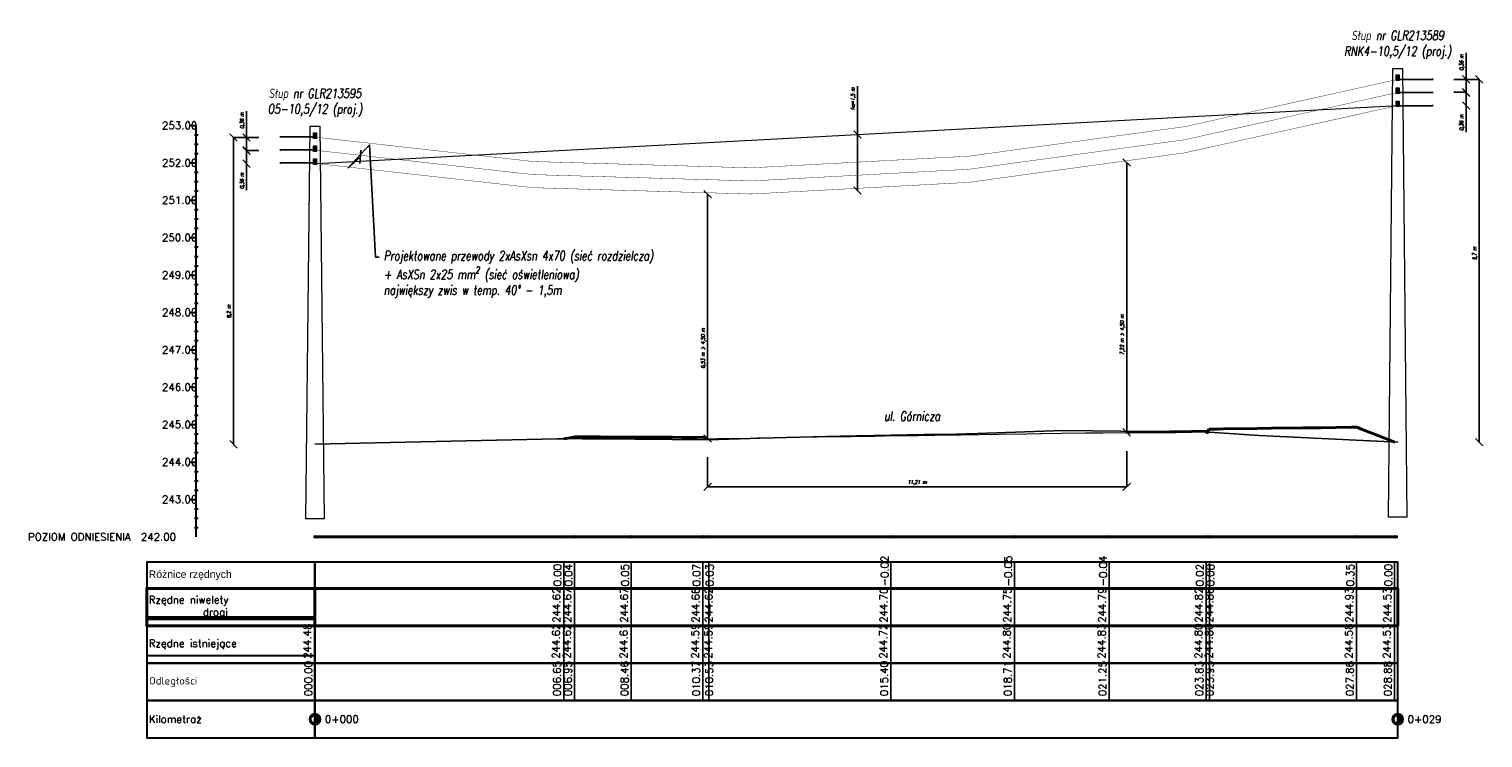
# Model space of a CAD drawing. Header units: metres. Extents: x 6535164 to 6537212, y 5563307 to 5565590.
# Tile 16 of 24: x 6537114 to 6537153, y 5563749 to 5563768. Entities that reach past the tile are written whole.
import ezdxf
from ezdxf import colors
from ezdxf.entities.mleader import LeaderData, LeaderLine
from ezdxf.lldxf.tags import DXFTag
from ezdxf.math import Vec2, Vec3

# ---------------------------------------------------------------- set-up
doc = ezdxf.new("R2010")
doc.units = ezdxf.units.M
doc.linetypes.add('CIĄGłA', pattern=[0])
for name, color, linetype in [('C-DROGI-PROFILE', 7, 'Continuous'), ('C-DROGI-PROFILE-WIDOKI', 7, 'Continuous'), ('C-DROGI-PROFILE-WIDOKI-ETYKIETY', 7, 'Continuous'), ('ELE TD', 7, 'Continuous'), ('SCHEMATY_ELE', 7, 'Continuous')]:
    doc.layers.add(name, color=color, linetype=linetype)
doc.layers.add('ELE', color=7, linetype='Continuous', lineweight=35)
doc.styles.add('MtXpl_Microsoft_Sans', font='micross.ttf')
doc.styles.add('Romans_0.9', font='romans.shx', dxfattribs={"width": 0.75, "oblique": 9, "height": 0.1})
doc.styles.get("Standard").update_dxf_attribs({"font": 'simplex.shx'})
tags = doc.linetypes.add('AsXSn 4x25', pattern='A,10,-1.5,["4x25",Standard,S=0.75,R=0,X=-1.15,Y=-0.375],-1.5', length=13).pattern_tags.tags
tags[6] = DXFTag(74, 10)
doc.dimstyles.new('ISO-25', dxfattribs={"dimtxt": 2.5, "dimasz": 2.5, "dimexe": 1.25, "dimexo": 0.625, "dimtad": 1, "dimtxsty": 'Standard', "dimcen": 2.5, "dimadec": 0, "dimazin": 0, "dimtfac": 1, "dimtmove": 0, "dimatfit": 3, "dimfxl": 1, "dimarcsym": 0})

# ---------------------------------------------------------------- blocks, each defined once
blk = doc.blocks.new('_OBLIQUE')
at = {"color": 0, "linetype": 'ByBlock', "lineweight": -2}
for p, q in [((-0.5, -0.5), (0.5, 0.5)), ((0, 0), (0, 0))]:
    blk.add_line(p, q, dxfattribs=at)
blk = doc.blocks.new('*D81')
at = {"layer": 'Defpoints', "color": 0, "linetype": 'Continuous', "lineweight": 50, "transparency": 16777216}
for p in [(6537136.35, 5563765.112), (6537136.361, 5563765.112), (6537136.35, 5563763.612)]:
    blk.add_point(p, dxfattribs=at)
at = {"layer": 'ELE TD', "color": 0, "linetype": 'Continuous', "lineweight": -2, "transparency": 16777216}
for p, q in [((6537136.361, 5563765.112), (6537136.361, 5563766.408)), ((6537136.35, 5563765.112), (6537136.361, 5563765.112)), ((6537136.361, 5563763.612), (6537136.361, 5563765.112))]:
    blk.add_line(p, q, dxfattribs=at)
at = {"layer": 'ELE TD', "color": 0, "linetype": 'Continuous', "lineweight": -2, "transparency": 16777216, "xscale": 0.2, "yscale": 0.2, "zscale": 0.2}
for p, rotation in [((6537136.361, 5563765.112), 90), ((6537136.361, 5563763.612), 270)]:
    blk.add_blockref('_OBLIQUE', p, dxfattribs=dict(at, rotation=rotation))
at = {"layer": 'ELE TD', "color": 0, "linetype": 'Continuous', "lineweight": 18, "transparency": 16777216, "insert": (6537136.251, 5563766.073), "char_height": 0.1, "attachment_point": 5, "rotation": 90, "style": 'Romans_0.9'}
blk.add_mtext('f{\\H0.7x;\\S^ 40;}=1,5 m', dxfattribs=at)
blk = doc.blocks.new('*D82')
at = {"layer": 'Defpoints', "color": 0, "linetype": 'Continuous', "lineweight": 50, "transparency": 16777216}
for p in [(6537143.562, 5563764.362), (6537143.561, 5563757.146), (6537143.562, 5563757.146)]:
    blk.add_point(p, dxfattribs=at)
at = {"layer": 'ELE TD', "color": 0, "linetype": 'Continuous', "lineweight": -2, "transparency": 16777216}
for p, q in [((6537143.562, 5563764.362), (6537143.563, 5563764.362)), ((6537143.563, 5563764.362), (6537143.562, 5563757.146)), ((6537143.561, 5563757.146), (6537143.562, 5563757.146))]:
    blk.add_line(p, q, dxfattribs=at)
at = {"layer": 'ELE TD', "color": 0, "linetype": 'Continuous', "lineweight": -2, "transparency": 16777216, "xscale": 0.2, "yscale": 0.2, "zscale": 0.2}
for p, rotation in [((6537143.563, 5563764.362), 89.99204446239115), ((6537143.562, 5563757.146), 269.9920444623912)]:
    blk.add_blockref('_OBLIQUE', p, dxfattribs=dict(at, rotation=rotation))
at = {"layer": 'ELE TD', "color": 0, "linetype": 'Continuous', "lineweight": 18, "transparency": 16777216, "insert": (6537143.453, 5563759.764), "char_height": 0.1, "attachment_point": 5, "rotation": 89.992, "style": 'Romans_0.9'}
blk.add_mtext('7,22 m > 4,50 m', dxfattribs=at)
blk = doc.blocks.new('*D83')
at = {"layer": 'Defpoints', "color": 0, "linetype": 'Continuous', "lineweight": 50, "transparency": 16777216}
for p in [(6537132.353, 5563763.515), (6537132.353, 5563763.515), (6537132.352, 5563756.983)]:
    blk.add_point(p, dxfattribs=at)
at = {"layer": 'ELE TD', "color": 0, "linetype": 'Continuous', "lineweight": -2, "transparency": 16777216}
for p, q in [((6537132.352, 5563756.983), (6537132.353, 5563763.515)), ((6537132.353, 5563763.515), (6537132.353, 5563763.515)), ((6537132.352, 5563756.983), (6537132.352, 5563756.983))]:
    blk.add_line(p, q, dxfattribs=at)
at = {"layer": 'ELE TD', "color": 0, "linetype": 'Continuous', "lineweight": -2, "transparency": 16777216, "xscale": 0.2, "yscale": 0.2, "zscale": 0.2}
for p, rotation in [((6537132.353, 5563763.515), 89.99603061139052), ((6537132.352, 5563756.983), 269.9960306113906)]:
    blk.add_blockref('_OBLIQUE', p, dxfattribs=dict(at, rotation=rotation))
at = {"layer": 'ELE TD', "color": 0, "linetype": 'Continuous', "lineweight": 18, "transparency": 16777216, "insert": (6537132.243, 5563759.396), "char_height": 0.1, "attachment_point": 5, "rotation": 89.996, "style": 'Romans_0.9'}
blk.add_mtext('6,53 m > 4,50 m', dxfattribs=at)
blk = doc.blocks.new('*D84')
at = {"layer": 'Defpoints', "color": 0, "linetype": 'Continuous', "lineweight": 50, "transparency": 16777216}
for p in [(6537143.562, 5563757.146), (6537132.353, 5563756.983), (6537132.353, 5563755.691)]:
    blk.add_point(p, dxfattribs=at)
at = {"layer": 'ELE TD', "color": 0, "linetype": 'Continuous', "lineweight": -2, "transparency": 16777216}
for p, q in [((6537143.562, 5563756.646), (6537143.562, 5563755.691)), ((6537132.353, 5563756.483), (6537132.353, 5563755.691)), ((6537143.562, 5563755.691), (6537132.353, 5563755.691))]:
    blk.add_line(p, q, dxfattribs=at)
at = {"layer": 'ELE TD', "color": 0, "linetype": 'Continuous', "lineweight": -2, "transparency": 16777216, "xscale": 0.2, "yscale": 0.2, "zscale": 0.2, "rotation": 180}
blk.add_blockref('_OBLIQUE', (6537132.353, 5563755.691), dxfattribs=at)
at = {"layer": 'ELE TD', "color": 0, "linetype": 'Continuous', "lineweight": -2, "transparency": 16777216, "xscale": 0.2, "yscale": 0.2, "zscale": 0.2}
blk.add_blockref('_OBLIQUE', (6537143.562, 5563755.691), dxfattribs=at)
at = {"layer": 'ELE TD', "color": 0, "linetype": 'Continuous', "lineweight": 18, "transparency": 16777216, "insert": (6537137.957, 5563755.801), "char_height": 0.1, "attachment_point": 5, "style": 'Romans_0.9'}
blk.add_mtext('11,21 m', dxfattribs=at)
blk = doc.blocks.new('*D94')
at = {"layer": 'Defpoints', "color": 0, "linetype": 'Continuous', "lineweight": 50, "transparency": 16777216}
for p in [(6537150.811, 5563766.586), (6537152.99, 5563766.586), (6537150.811, 5563756.881)]:
    blk.add_point(p, dxfattribs=at)
at = {"layer": 'ELE TD', "color": 0, "linetype": 'Continuous', "lineweight": -2, "transparency": 16777216}
for p in [(6537152.311, 5563766.586), (6537152.99, 5563756.881)]:
    blk.add_line(p, (6537152.99, 5563766.586), dxfattribs=at)
at = {"layer": 'ELE TD', "color": 0, "linetype": 'Continuous', "lineweight": -2, "transparency": 16777216, "xscale": 0.2, "yscale": 0.2, "zscale": 0.2}
for p, rotation in [((6537152.99, 5563766.586), 90), ((6537152.99, 5563756.881), 270)]:
    blk.add_blockref('_OBLIQUE', p, dxfattribs=dict(at, rotation=rotation))
at = {"layer": 'ELE TD', "color": 0, "linetype": 'Continuous', "lineweight": 18, "transparency": 16777216, "insert": (6537152.881, 5563761.934), "char_height": 0.1, "attachment_point": 5, "rotation": 90, "style": 'Romans_0.9'}
blk.add_mtext('9,7 m', dxfattribs=at)
blk = doc.blocks.new('*D95')
at = {"layer": 'Defpoints', "color": 0, "linetype": 'Continuous', "lineweight": 50, "transparency": 16777216}
for p in [(6537150.811, 5563766.241), (6537152.642, 5563766.241), (6537150.811, 5563765.886)]:
    blk.add_point(p, dxfattribs=at)
at = {"layer": 'ELE TD', "color": 0, "linetype": 'Continuous', "lineweight": -2, "transparency": 16777216}
for p, q in [((6537152.311, 5563766.241), (6537152.642, 5563766.241)), ((6537152.642, 5563766.241), (6537152.642, 5563765.886)), ((6537152.642, 5563765.886), (6537152.642, 5563765.178))]:
    blk.add_line(p, q, dxfattribs=at)
at = {"layer": 'ELE TD', "color": 0, "linetype": 'Continuous', "lineweight": -2, "transparency": 16777216, "xscale": 0.2, "yscale": 0.2, "zscale": 0.2}
for p, rotation in [((6537152.642, 5563766.241), 90), ((6537152.642, 5563765.886), 270)]:
    blk.add_blockref('_OBLIQUE', p, dxfattribs=dict(at, rotation=rotation))
at = {"layer": 'ELE TD', "color": 0, "linetype": 'Continuous', "lineweight": 18, "transparency": 16777216, "insert": (6537152.532, 5563765.432), "char_height": 0.1, "attachment_point": 5, "rotation": 90, "style": 'Romans_0.9'}
blk.add_mtext('0,36 m', dxfattribs=at)
blk = doc.blocks.new('*D96')
at = {"layer": 'Defpoints', "color": 0, "linetype": 'Continuous', "lineweight": 50, "transparency": 16777216}
for p in [(6537150.811, 5563766.586), (6537152.642, 5563766.586), (6537150.811, 5563766.231)]:
    blk.add_point(p, dxfattribs=at)
at = {"layer": 'ELE TD', "color": 0, "linetype": 'Continuous', "lineweight": -2, "transparency": 16777216}
for p, q in [((6537152.642, 5563766.586), (6537152.642, 5563767.294)), ((6537152.311, 5563766.586), (6537152.642, 5563766.586)), ((6537152.642, 5563766.231), (6537152.642, 5563766.586))]:
    blk.add_line(p, q, dxfattribs=at)
at = {"layer": 'ELE TD', "color": 0, "linetype": 'Continuous', "lineweight": -2, "transparency": 16777216, "xscale": 0.2, "yscale": 0.2, "zscale": 0.2}
for p, rotation in [((6537152.642, 5563766.586), 90), ((6537152.642, 5563766.231), 270)]:
    blk.add_blockref('_OBLIQUE', p, dxfattribs=dict(at, rotation=rotation))
at = {"layer": 'ELE TD', "color": 0, "linetype": 'Continuous', "lineweight": 18, "transparency": 16777216, "insert": (6537152.532, 5563767.04), "char_height": 0.1, "attachment_point": 5, "rotation": 90, "style": 'Romans_0.9'}
blk.add_mtext('0,36 m', dxfattribs=at)
blk = doc.blocks.new('*D114')
at = {"layer": 'Defpoints', "color": 0, "linetype": 'Continuous', "lineweight": 50, "transparency": 16777216}
for p in [(6537119.671, 5563765.032), (6537121.85, 5563765.032), (6537121.85, 5563756.827)]:
    blk.add_point(p, dxfattribs=at)
at = {"layer": 'ELE TD', "color": 0, "linetype": 'Continuous', "lineweight": -2, "transparency": 16777216}
for p in [(6537120.35, 5563765.032), (6537119.671, 5563756.827)]:
    blk.add_line(p, (6537119.671, 5563765.032), dxfattribs=at)
at = {"layer": 'ELE TD', "color": 0, "linetype": 'Continuous', "lineweight": -2, "transparency": 16777216, "xscale": 0.2, "yscale": 0.2, "zscale": 0.2}
for p, rotation in [((6537119.671, 5563765.032), 90), ((6537119.671, 5563756.827), 270)]:
    blk.add_blockref('_OBLIQUE', p, dxfattribs=dict(at, rotation=rotation))
at = {"layer": 'ELE TD', "color": 0, "linetype": 'Continuous', "lineweight": 18, "transparency": 16777216, "insert": (6537119.562, 5563760.381), "char_height": 0.1, "attachment_point": 5, "rotation": 90, "style": 'Romans_0.9'}
blk.add_mtext('8,2 m', dxfattribs=at)
blk = doc.blocks.new('*D115')
at = {"layer": 'Defpoints', "color": 0, "linetype": 'Continuous', "lineweight": 50, "transparency": 16777216}
for p in [(6537120.02, 5563764.687), (6537121.85, 5563764.687), (6537121.85, 5563764.332)]:
    blk.add_point(p, dxfattribs=at)
at = {"layer": 'ELE TD', "color": 0, "linetype": 'Continuous', "lineweight": -2, "transparency": 16777216}
for p, q in [((6537120.35, 5563764.687), (6537120.02, 5563764.687)), ((6537120.02, 5563764.687), (6537120.02, 5563764.332)), ((6537120.02, 5563764.332), (6537120.02, 5563763.624))]:
    blk.add_line(p, q, dxfattribs=at)
at = {"layer": 'ELE TD', "color": 0, "linetype": 'Continuous', "lineweight": -2, "transparency": 16777216, "xscale": 0.2, "yscale": 0.2, "zscale": 0.2}
for p, rotation in [((6537120.02, 5563764.687), 90), ((6537120.02, 5563764.332), 270)]:
    blk.add_blockref('_OBLIQUE', p, dxfattribs=dict(at, rotation=rotation))
at = {"layer": 'ELE TD', "color": 0, "linetype": 'Continuous', "lineweight": 18, "transparency": 16777216, "insert": (6537119.911, 5563763.878), "char_height": 0.1, "attachment_point": 5, "rotation": 90, "style": 'Romans_0.9'}
blk.add_mtext('0,36 m', dxfattribs=at)
blk = doc.blocks.new('*D116')
at = {"layer": 'Defpoints', "color": 0, "linetype": 'Continuous', "lineweight": 50, "transparency": 16777216}
for p in [(6537120.02, 5563765.032), (6537121.85, 5563765.032), (6537121.85, 5563764.677)]:
    blk.add_point(p, dxfattribs=at)
at = {"layer": 'ELE TD', "color": 0, "linetype": 'Continuous', "lineweight": -2, "transparency": 16777216}
for p, q in [((6537120.02, 5563765.032), (6537120.02, 5563765.74)), ((6537120.35, 5563765.032), (6537120.02, 5563765.032)), ((6537120.02, 5563764.677), (6537120.02, 5563765.032))]:
    blk.add_line(p, q, dxfattribs=at)
at = {"layer": 'ELE TD', "color": 0, "linetype": 'Continuous', "lineweight": -2, "transparency": 16777216, "xscale": 0.2, "yscale": 0.2, "zscale": 0.2}
for p, rotation in [((6537120.02, 5563765.032), 90), ((6537120.02, 5563764.677), 270)]:
    blk.add_blockref('_OBLIQUE', p, dxfattribs=dict(at, rotation=rotation))
at = {"layer": 'ELE TD', "color": 0, "linetype": 'Continuous', "lineweight": 18, "transparency": 16777216, "insert": (6537119.911, 5563765.486), "char_height": 0.1, "attachment_point": 5, "rotation": 90, "style": 'Romans_0.9'}
blk.add_mtext('0,36 m', dxfattribs=at)

msp = doc.modelspace()

# ---------------------------------------------------------------- hatches: boundary and pattern name
at = {"linetype": 'ByBlock', "lineweight": -2}
for points in [[(6537121.85, 5563749.581), (6537121.85, 5563749.624, 0.414214), (6537121.7, 5563749.474, 0.414214), (6537121.85, 5563749.324), (6537121.85, 5563749.367, -0.414214), (6537121.743, 5563749.474, -0.414214)], [(6537121.85, 5563749.367, 0.414214), (6537121.957, 5563749.474, 0.414214), (6537121.85, 5563749.581)], [(6537150.811, 5563749.581), (6537150.811, 5563749.624, 0.414214), (6537150.661, 5563749.474, 0.414214), (6537150.811, 5563749.324), (6537150.811, 5563749.367, -0.414214), (6537150.704, 5563749.474, -0.414214)], [(6537150.811, 5563749.367, 0.414214), (6537150.919, 5563749.474, 0.414214), (6537150.811, 5563749.581)]]:
    msp.add_hatch(color=0, dxfattribs=at).paths.add_polyline_path(points)
at = {"layer": 'ELE', "lineweight": 18}
h = msp.add_hatch(color=7, dxfattribs=at)
h.dxf.hatch_style = 1
h.paths.add_polyline_path([(6537150.811, 5563766.686), (6537150.811, 5563766.676, 0.414214), (6537150.816, 5563766.681, 0.414214)])
h.paths.add_polyline_path([(6537150.811, 5563766.686, 0.414214), (6537150.806, 5563766.681, 0.414214), (6537150.811, 5563766.676)])
at = {"layer": 'ELE', "linetype": 'CIĄGłA', "lineweight": 18}
h = msp.add_hatch(color=7, dxfattribs=at)
h.dxf.hatch_style = 1
h.paths.add_polyline_path([(6537150.849, 5563766.581), (6537150.849, 5563766.591), (6537151.741, 5563766.591), (6537151.741, 5563766.581)])
at = {"layer": 'ELE', "lineweight": 18}
h = msp.add_hatch(color=7, dxfattribs=at)
h.dxf.hatch_style = 1
h.paths.add_polyline_path([(6537150.811, 5563766.336), (6537150.811, 5563766.326, 0.414214), (6537150.816, 5563766.331, 0.414214)])
h.paths.add_polyline_path([(6537150.811, 5563766.336, 0.414214), (6537150.806, 5563766.331, 0.414214), (6537150.811, 5563766.326)])
h = msp.add_hatch(color=7, dxfattribs=at)
h.dxf.hatch_style = 1
h.paths.add_polyline_path([(6537150.811, 5563765.986), (6537150.811, 5563765.976, 0.414214), (6537150.816, 5563765.981, 0.414214)])
h.paths.add_polyline_path([(6537150.811, 5563765.986, 0.414214), (6537150.806, 5563765.981, 0.414214), (6537150.811, 5563765.976)])
at = {"layer": 'ELE', "linetype": 'CIĄGłA', "lineweight": 18}
h = msp.add_hatch(color=7, dxfattribs=at)
h.dxf.hatch_style = 1
h.paths.add_polyline_path([(6537150.849, 5563766.231), (6537150.849, 5563766.241), (6537151.741, 5563766.241), (6537151.741, 5563766.231)])
h = msp.add_hatch(color=7, dxfattribs=at)
h.dxf.hatch_style = 1
h.paths.add_polyline_path([(6537150.849, 5563765.881), (6537150.849, 5563765.891), (6537151.741, 5563765.891), (6537151.741, 5563765.881)])
h = msp.add_hatch(color=252, dxfattribs=at)
h.dxf.hatch_style = 1
h.paths.add_polyline_path([(6537121.813, 5563765.042), (6537121.813, 5563765.052), (6537120.921, 5563765.052), (6537120.921, 5563765.042)])
at = {"layer": 'ELE', "lineweight": 18}
h = msp.add_hatch(color=7, dxfattribs=at)
h.dxf.hatch_style = 1
h.paths.add_polyline_path([(6537121.85, 5563765.137), (6537121.85, 5563765.127, 0.414214), (6537121.855, 5563765.132, 0.414214)])
h.paths.add_polyline_path([(6537121.85, 5563765.137, 0.414214), (6537121.845, 5563765.132, 0.414214), (6537121.85, 5563765.127)])
at = {"layer": 'ELE', "linetype": 'CIĄGłA', "lineweight": 18}
h = msp.add_hatch(color=252, dxfattribs=at)
h.dxf.hatch_style = 1
h.paths.add_polyline_path([(6537121.813, 5563764.692), (6537121.813, 5563764.702), (6537120.921, 5563764.702), (6537120.921, 5563764.692)])
at = {"layer": 'ELE', "lineweight": 18}
h = msp.add_hatch(color=7, dxfattribs=at)
h.dxf.hatch_style = 1
h.paths.add_polyline_path([(6537121.85, 5563764.787), (6537121.85, 5563764.777, 0.414214), (6537121.855, 5563764.782, 0.414214)])
h.paths.add_polyline_path([(6537121.85, 5563764.787, 0.414214), (6537121.845, 5563764.782, 0.414214), (6537121.85, 5563764.777)])
h = msp.add_hatch(color=7, dxfattribs=at)
h.dxf.hatch_style = 1
h.paths.add_polyline_path([(6537121.85, 5563764.437), (6537121.85, 5563764.427, 0.414214), (6537121.855, 5563764.432, 0.414214)])
h.paths.add_polyline_path([(6537121.85, 5563764.437, 0.414214), (6537121.845, 5563764.432, 0.414214), (6537121.85, 5563764.427)])
at = {"layer": 'ELE', "linetype": 'CIĄGłA', "lineweight": 18}
h = msp.add_hatch(color=252, dxfattribs=at)
h.dxf.hatch_style = 1
h.paths.add_polyline_path([(6537121.813, 5563764.342), (6537121.813, 5563764.352), (6537120.921, 5563764.352), (6537120.921, 5563764.342)])

# ---------------------------------------------------------------- linework, layer by layer
at = {"color": 0, "linetype": 'ByBlock', "lineweight": -2}
for p, q in [((6537121.85, 5563749.581), (6537121.85, 5563749.624)), ((6537121.85, 5563749.581), (6537121.85, 5563749.367)), ((6537121.85, 5563749.367), (6537121.85, 5563749.324)), ((6537150.811, 5563749.581), (6537150.811, 5563749.624)), ((6537150.811, 5563749.581), (6537150.811, 5563749.367)), ((6537150.811, 5563749.367), (6537150.811, 5563749.324))]:
    msp.add_line(p, q, dxfattribs=at)
for centre, radius in [((6537121.85, 5563749.474), 0.15), ((6537121.85, 5563749.474), 0.107), ((6537150.811, 5563749.474), 0.15), ((6537150.811, 5563749.474), 0.107)]:
    msp.add_circle(centre, radius, dxfattribs=at)
at = {"layer": 'C-DROGI-PROFILE', "color": 1, "linetype": 'Continuous', "lineweight": 40}
for p, q in [((6537128.721, 5563757.009), (6537128.786, 5563757.02)), ((6537128.786, 5563757.02), (6537128.805, 5563757.024)), ((6537128.805, 5563757.024), (6537129.49, 5563757.022)), ((6537129.49, 5563757.022), (6537129.689, 5563757.021)), ((6537129.689, 5563757.021), (6537130.236, 5563757.019)), ((6537130.236, 5563757.019), (6537130.669, 5563757.017)), ((6537130.669, 5563757.017), (6537130.906, 5563757.016)), ((6537130.906, 5563757.016), (6537131.363, 5563757.013)), ((6537132.085, 5563757.012), (6537132.223, 5563757.013)), ((6537132.223, 5563757.013), (6537132.284, 5563756.999)), ((6537143.562, 5563757.146), (6537143.658, 5563757.147)), ((6537143.658, 5563757.147), (6537144.709, 5563757.161)), ((6537144.709, 5563757.161), (6537144.885, 5563757.164)), ((6537144.885, 5563757.164), (6537145.706, 5563757.174)), ((6537145.706, 5563757.174), (6537145.706, 5563757.135)), ((6537145.706, 5563757.135), (6537145.707, 5563757.115)), ((6537145.707, 5563757.115), (6537145.725, 5563757.154)), ((6537145.725, 5563757.154), (6537145.763, 5563757.234)), ((6537145.763, 5563757.234), (6537145.957, 5563757.235)), ((6537145.957, 5563757.235), (6537145.99, 5563757.235)), ((6537145.99, 5563757.235), (6537146.142, 5563757.237)), ((6537146.142, 5563757.237), (6537147.048, 5563757.249)), ((6537147.048, 5563757.249), (6537147.432, 5563757.254)), ((6537147.432, 5563757.254), (6537148.268, 5563757.264)), ((6537148.268, 5563757.264), (6537148.756, 5563757.27)), ((6537148.756, 5563757.27), (6537149.575, 5563757.281)), ((6537149.575, 5563757.281), (6537149.575, 5563757.281)), ((6537149.575, 5563757.281), (6537149.575, 5563757.281)), ((6537149.575, 5563757.281), (6537149.624, 5563757.281)), ((6537149.624, 5563757.281), (6537149.713, 5563757.281)), ((6537149.713, 5563757.281), (6537149.715, 5563757.281)), ((6537149.715, 5563757.281), (6537149.716, 5563757.282)), ((6537149.716, 5563757.282), (6537149.863, 5563757.225)), ((6537149.863, 5563757.225), (6537150.117, 5563757.127)), ((6537150.117, 5563757.127), (6537150.442, 5563756.999)), ((6537128.502, 5563756.972), (6537128.721, 5563757.009)), ((6537131.363, 5563757.013), (6537131.414, 5563757.013)), ((6537131.414, 5563757.013), (6537131.66, 5563757.012)), ((6537131.66, 5563757.012), (6537131.723, 5563757.011)), ((6537131.723, 5563757.011), (6537131.9, 5563757.01)), ((6537131.9, 5563757.01), (6537132.085, 5563757.012)), ((6537132.284, 5563756.999), (6537132.352, 5563756.983)), ((6537150.442, 5563756.999), (6537150.73, 5563756.885))]:
    msp.add_line(p, q, dxfattribs=at)
at = {"layer": 'C-DROGI-PROFILE', "color": 94, "linetype": 'Continuous', "lineweight": -3}
for p, q in [((6537133.754, 5563756.993), (6537134.815, 5563757.015)), ((6537134.815, 5563757.015), (6537135.893, 5563757.042)), ((6537135.893, 5563757.042), (6537138.148, 5563757.09)), ((6537138.148, 5563757.09), (6537138.692, 5563757.091)), ((6537138.692, 5563757.091), (6537138.698, 5563757.091)), ((6537138.698, 5563757.091), (6537139.571, 5563757.119)), ((6537139.571, 5563757.119), (6537141.857, 5563757.193)), ((6537141.857, 5563757.193), (6537143.409, 5563757.18)), ((6537143.409, 5563757.18), (6537144.75, 5563757.173)), ((6537144.75, 5563757.173), (6537145.365, 5563757.158)), ((6537145.365, 5563757.158), (6537145.772, 5563757.153)), ((6537145.772, 5563757.153), (6537147.108, 5563757.062)), ((6537147.108, 5563757.062), (6537150.811, 5563756.881)), ((6537121.85, 5563756.832), (6537128.331, 5563756.971)), ((6537128.331, 5563756.971), (6537128.396, 5563756.972)), ((6537128.396, 5563756.972), (6537128.468, 5563756.971)), ((6537128.468, 5563756.971), (6537128.471, 5563756.972)), ((6537128.471, 5563756.972), (6537128.561, 5563756.976)), ((6537128.561, 5563756.976), (6537128.594, 5563756.973)), ((6537128.594, 5563756.973), (6537128.649, 5563756.978)), ((6537128.649, 5563756.978), (6537129, 5563756.976)), ((6537129, 5563756.976), (6537129.441, 5563756.975)), ((6537129.441, 5563756.975), (6537132.365, 5563756.945)), ((6537132.365, 5563756.945), (6537133.754, 5563756.993))]:
    msp.add_line(p, q, dxfattribs=at)
at = {"layer": 'C-DROGI-PROFILE-WIDOKI', "color": 7, "linetype": 'Continuous', "lineweight": 30}
for p, q in [((6537118.524, 5563765.353), (6537118.674, 5563765.353)), ((6537118.674, 5563754.353), (6537118.674, 5563765.353)), ((6537118.624, 5563765.103), (6537118.724, 5563765.103)), ((6537118.624, 5563764.853), (6537118.724, 5563764.853)), ((6537118.624, 5563764.603), (6537118.724, 5563764.603)), ((6537118.524, 5563764.353), (6537118.674, 5563764.353)), ((6537118.624, 5563764.103), (6537118.724, 5563764.103)), ((6537118.624, 5563763.853), (6537118.724, 5563763.853)), ((6537118.524, 5563763.353), (6537118.674, 5563763.353)), ((6537118.624, 5563763.603), (6537118.724, 5563763.603)), ((6537118.624, 5563763.103), (6537118.724, 5563763.103)), ((6537118.624, 5563762.853), (6537118.724, 5563762.853)), ((6537118.624, 5563762.603), (6537118.724, 5563762.603)), ((6537118.524, 5563762.353), (6537118.674, 5563762.353)), ((6537118.624, 5563762.103), (6537118.724, 5563762.103)), ((6537118.624, 5563761.853), (6537118.724, 5563761.853)), ((6537118.524, 5563761.353), (6537118.674, 5563761.353)), ((6537118.624, 5563761.603), (6537118.724, 5563761.603)), ((6537118.624, 5563761.103), (6537118.724, 5563761.103)), ((6537118.624, 5563760.853), (6537118.724, 5563760.853)), ((6537118.624, 5563760.603), (6537118.724, 5563760.603)), ((6537118.524, 5563760.353), (6537118.674, 5563760.353)), ((6537118.624, 5563760.103), (6537118.724, 5563760.103)), ((6537118.624, 5563759.853), (6537118.724, 5563759.853)), ((6537118.524, 5563759.353), (6537118.674, 5563759.353)), ((6537118.624, 5563759.603), (6537118.724, 5563759.603)), ((6537118.624, 5563759.103), (6537118.724, 5563759.103)), ((6537118.624, 5563758.853), (6537118.724, 5563758.853)), ((6537118.624, 5563758.603), (6537118.724, 5563758.603)), ((6537118.524, 5563758.353), (6537118.674, 5563758.353)), ((6537118.624, 5563758.103), (6537118.724, 5563758.103)), ((6537118.624, 5563757.853), (6537118.724, 5563757.853)), ((6537118.624, 5563757.603), (6537118.724, 5563757.603)), ((6537118.524, 5563757.353), (6537118.674, 5563757.353)), ((6537118.624, 5563757.103), (6537118.724, 5563757.103)), ((6537118.624, 5563756.853), (6537118.724, 5563756.853)), ((6537118.524, 5563756.353), (6537118.674, 5563756.353)), ((6537118.624, 5563756.603), (6537118.724, 5563756.603)), ((6537118.624, 5563756.103), (6537118.724, 5563756.103)), ((6537118.624, 5563755.853), (6537118.724, 5563755.853)), ((6537118.624, 5563755.603), (6537118.724, 5563755.603)), ((6537118.524, 5563755.353), (6537118.674, 5563755.353)), ((6537118.624, 5563755.103), (6537118.724, 5563755.103)), ((6537118.624, 5563754.853), (6537118.724, 5563754.853)), ((6537118.624, 5563754.603), (6537118.724, 5563754.603)), ((6537121.85, 5563752.974), (6537121.85, 5563753.674)), ((6537150.811, 5563752.974), (6537150.811, 5563753.674)), ((6537121.85, 5563750.974), (6537121.85, 5563751.974)), ((6537150.811, 5563750.974), (6537150.811, 5563751.974)), ((6537121.85, 5563749.974), (6537121.85, 5563750.974)), ((6537150.811, 5563749.974), (6537150.811, 5563750.974)), ((6537121.85, 5563748.974), (6537121.85, 5563749.974)), ((6537150.811, 5563748.974), (6537150.811, 5563749.974))]:
    msp.add_line(p, q, dxfattribs=at)
at = {"layer": 'C-DROGI-PROFILE-WIDOKI', "color": 7, "linetype": 'Continuous', "lineweight": 40}
msp.add_line((6537121.85, 5563754.353), (6537150.811, 5563754.353), dxfattribs=at)
at = {"layer": 'C-DROGI-PROFILE-WIDOKI', "color": 1, "linetype": 'Continuous', "lineweight": 30}
for p, q in [((6537121.85, 5563751.974), (6537121.85, 5563752.974)), ((6537150.811, 5563751.974), (6537150.811, 5563752.974))]:
    msp.add_line(p, q, dxfattribs=at)
at = {"layer": 'C-DROGI-PROFILE-WIDOKI', "color": 14, "linetype": 'Continuous', "lineweight": 60}
msp.add_line((6537117.35, 5563752.174), (6537121.85, 5563752.174), dxfattribs=at)
at = {"layer": 'C-DROGI-PROFILE-WIDOKI', "color": 104, "linetype": 'Continuous', "lineweight": 30}
msp.add_line((6537117.35, 5563751.174), (6537121.85, 5563751.174), dxfattribs=at)
at = {"layer": 'C-DROGI-PROFILE-WIDOKI', "color": 7, "linetype": 'Continuous', "lineweight": 30}
for points in [[(6537121.85, 5563752.974), (6537121.85, 5563753.674), (6537117.35, 5563753.674), (6537117.35, 5563752.974)], [(6537121.85, 5563752.974), (6537150.811, 5563752.974), (6537150.811, 5563753.674), (6537121.85, 5563753.674)], [(6537121.85, 5563750.974), (6537121.85, 5563751.974), (6537117.35, 5563751.974), (6537117.35, 5563750.974)], [(6537121.85, 5563750.974), (6537150.811, 5563750.974), (6537150.811, 5563751.974), (6537121.85, 5563751.974)], [(6537121.85, 5563749.974), (6537121.85, 5563750.974), (6537117.35, 5563750.974), (6537117.35, 5563749.974)], [(6537121.85, 5563749.974), (6537150.811, 5563749.974), (6537150.811, 5563750.974), (6537121.85, 5563750.974)], [(6537121.85, 5563748.974), (6537121.85, 5563749.974), (6537117.35, 5563749.974), (6537117.35, 5563748.974)], [(6537121.85, 5563748.974), (6537150.811, 5563748.974), (6537150.811, 5563749.974), (6537121.85, 5563749.974)]]:
    msp.add_3dface(points, dxfattribs=at)
at = {"layer": 'C-DROGI-PROFILE-WIDOKI', "color": 1, "linetype": 'Continuous', "lineweight": 40}
for points in [[(6537121.85, 5563751.974), (6537121.85, 5563752.974), (6537117.35, 5563752.974), (6537117.35, 5563751.974)], [(6537121.85, 5563751.974), (6537150.811, 5563751.974), (6537150.811, 5563752.974), (6537121.85, 5563752.974)]]:
    msp.add_3dface(points, dxfattribs=at)
at = {"layer": 'C-DROGI-PROFILE-WIDOKI-ETYKIETY', "color": 7, "linetype": 'Continuous', "lineweight": -3}
for p, q in [((6537121.85, 5563753.674), (6537121.85, 5563750.974)), ((6537128.502, 5563753.674), (6537128.502, 5563750.974)), ((6537128.795, 5563753.674), (6537128.795, 5563750.974)), ((6537130.31, 5563753.674), (6537130.31, 5563750.974)), ((6537132.223, 5563753.674), (6537132.223, 5563750.974)), ((6537132.385, 5563753.674), (6537132.385, 5563750.974)), ((6537137.253, 5563753.674), (6537137.253, 5563750.974)), ((6537140.559, 5563753.674), (6537140.559, 5563750.974)), ((6537143.096, 5563753.674), (6537143.096, 5563750.974)), ((6537145.684, 5563753.674), (6537145.684, 5563750.974)), ((6537145.776, 5563753.674), (6537145.776, 5563750.974)), ((6537149.708, 5563753.674), (6537149.708, 5563750.974)), ((6537150.726, 5563753.674), (6537150.726, 5563750.974)), ((6537121.85, 5563749.974), (6537121.85, 5563750.974)), ((6537128.502, 5563749.974), (6537128.502, 5563750.974)), ((6537128.795, 5563749.974), (6537128.795, 5563750.974)), ((6537130.31, 5563749.974), (6537130.31, 5563750.974)), ((6537132.223, 5563749.974), (6537132.223, 5563750.974)), ((6537132.385, 5563749.974), (6537132.385, 5563750.974)), ((6537137.253, 5563749.974), (6537137.253, 5563750.974)), ((6537140.559, 5563749.974), (6537140.559, 5563750.974)), ((6537143.096, 5563749.974), (6537143.096, 5563750.974)), ((6537145.684, 5563749.974), (6537145.684, 5563750.974)), ((6537145.776, 5563749.974), (6537145.776, 5563750.974)), ((6537149.708, 5563749.974), (6537149.708, 5563750.974)), ((6537150.726, 5563749.974), (6537150.726, 5563750.974))]:
    msp.add_line(p, q, dxfattribs=at)
at = {"layer": 'C-DROGI-PROFILE-WIDOKI-ETYKIETY', "color": 6, "linetype": 'Continuous', "lineweight": -3}
for centre in [(6537121.85, 5563754.353), (6537128.502, 5563754.353), (6537128.795, 5563754.353), (6537130.31, 5563754.353), (6537132.223, 5563754.353), (6537132.385, 5563754.353), (6537137.253, 5563754.353), (6537140.559, 5563754.353), (6537143.096, 5563754.353), (6537145.684, 5563754.353), (6537145.776, 5563754.353), (6537149.708, 5563754.353), (6537150.726, 5563754.353)]:
    msp.add_circle(centre, 0.025, dxfattribs=at)
at = {"layer": 'ELE', "color": 7, "linetype": 'CIĄGłA', "lineweight": 18}
for points in [[(6537150.685, 5563766.881), (6537150.937, 5563766.881), (6537151.055, 5563754.881), (6537150.567, 5563754.881)], [(6537150.849, 5563766.706), (6537150.849, 5563766.556), (6537150.774, 5563766.556), (6537150.774, 5563766.706)], [(6537150.849, 5563766.356), (6537150.849, 5563766.206), (6537150.774, 5563766.206), (6537150.774, 5563766.356)], [(6537150.849, 5563766.006), (6537150.849, 5563765.856), (6537150.774, 5563765.856), (6537150.774, 5563766.006)], [(6537121.724, 5563765.332), (6537121.976, 5563765.332), (6537122.094, 5563754.832), (6537121.606, 5563754.832)], [(6537121.888, 5563765.157), (6537121.888, 5563765.007), (6537121.813, 5563765.007), (6537121.813, 5563765.157)], [(6537121.888, 5563764.807), (6537121.888, 5563764.657), (6537121.813, 5563764.657), (6537121.813, 5563764.807)], [(6537121.888, 5563764.457), (6537121.888, 5563764.307), (6537121.813, 5563764.307), (6537121.813, 5563764.457)]]:
    msp.add_lwpolyline(points, close=True, dxfattribs=at)
for points in [[(6537150.849, 5563766.591), (6537151.741, 5563766.591)], [(6537150.849, 5563766.581), (6537151.741, 5563766.581)], [(6537151.741, 5563766.606), (6537151.741, 5563766.566)], [(6537150.849, 5563766.241), (6537151.741, 5563766.241)], [(6537150.849, 5563766.231), (6537151.741, 5563766.231)], [(6537151.741, 5563766.256), (6537151.741, 5563766.216)], [(6537150.849, 5563765.891), (6537151.741, 5563765.891)], [(6537150.849, 5563765.881), (6537151.741, 5563765.881)], [(6537151.741, 5563765.906), (6537151.741, 5563765.866)]]:
    msp.add_lwpolyline(points, dxfattribs=at)
at = {"layer": 'ELE', "color": 252, "linetype": 'CIĄGłA', "lineweight": 18}
for points in [[(6537120.921, 5563765.067), (6537120.921, 5563765.027)], [(6537121.813, 5563765.052), (6537120.921, 5563765.052)], [(6537121.813, 5563765.042), (6537120.921, 5563765.042)], [(6537120.921, 5563764.717), (6537120.921, 5563764.677)], [(6537121.813, 5563764.702), (6537120.921, 5563764.702)], [(6537121.813, 5563764.692), (6537120.921, 5563764.692)], [(6537120.921, 5563764.367), (6537120.921, 5563764.327)], [(6537121.813, 5563764.352), (6537120.921, 5563764.352)], [(6537121.813, 5563764.342), (6537120.921, 5563764.342)]]:
    msp.add_lwpolyline(points, dxfattribs=at)
at = {"layer": 'ELE TD', "color": 4, "lineweight": 18, "ltscale": 0.25, "const_width": 0.01}
msp.add_lwpolyline([(6537121.888, 5563765.037, 0.103428), (6537150.811, 5563766.586)], format="xyb", dxfattribs=at)
at = {"layer": 'ELE TD', "color": 7, "linetype": 'AsXSn 4x25', "lineweight": 35}
for points in [[(6537150.811, 5563766.706), (6537150.811, 5563766.586), (6537150.849, 5563766.586)], [(6537150.811, 5563766.356), (6537150.811, 5563766.236), (6537150.849, 5563766.236)], [(6537150.811, 5563766.006), (6537150.811, 5563765.886), (6537150.849, 5563765.886)], [(6537121.85, 5563765.157), (6537121.85, 5563765.037), (6537121.888, 5563765.037)], [(6537121.85, 5563764.807), (6537121.85, 5563764.687), (6537121.888, 5563764.687)], [(6537121.85, 5563764.457), (6537121.85, 5563764.337), (6537121.888, 5563764.337)]]:
    msp.add_lwpolyline(points, dxfattribs=at)
at = {"layer": 'ELE TD', "color": 30, "lineweight": 18, "ltscale": 0.25, "const_width": 0.01}
msp.add_lwpolyline([(6537121.888, 5563764.687, 0.103428), (6537150.811, 5563766.236)], format="xyb", dxfattribs=at)
at = {"layer": 'ELE TD', "color": 6, "lineweight": 18, "ltscale": 0.25, "const_width": 0.01}
msp.add_lwpolyline([(6537121.888, 5563764.337, 0.103428), (6537150.811, 5563765.886)], format="xyb", dxfattribs=at)
at = {"layer": 'ELE TD', "color": 5, "linetype": 'Continuous', "lineweight": 18, "flags": 128}
msp.add_lwpolyline([(6537132.352, 5563756.983), (6537132.385, 5563756.975), (6537132.628, 5563756.979), (6537132.664, 5563756.98), (6537133.508, 5563756.994), (6537133.681, 5563756.997), (6537134.393, 5563757.009), (6537134.713, 5563757.014), (6537135.284, 5563757.024), (6537135.761, 5563757.031), (6537136.18, 5563757.038), (6537136.826, 5563757.048), (6537137.085, 5563757.052), (6537137.91, 5563757.065), (6537137.978, 5563757.066), (6537138.433, 5563757.073), (6537138.733, 5563757.077), (6537138.993, 5563757.081), (6537139.014, 5563757.081), (6537139.113, 5563757.083), (6537140.139, 5563757.098), (6537140.885, 5563757.109), (6537141.249, 5563757.114), (6537141.287, 5563757.114), (6537141.816, 5563757.122), (6537142.459, 5563757.131), (6537142.926, 5563757.137), (6537143.562, 5563757.146)], dxfattribs=at)

# ---------------------------------------------------------------- texts
at = {"layer": 'C-DROGI-PROFILE-WIDOKI', "color": 7, "lineweight": 30}
for s, p in [('253.00', (6537117.758, 5563765.255)), ('252.00', (6537117.758, 5563764.255)), ('251.00', (6537117.758, 5563763.255)), ('250.00', (6537117.758, 5563762.255)), ('249.00', (6537117.758, 5563761.255)), ('248.00', (6537117.758, 5563760.255)), ('247.00', (6537117.758, 5563759.255)), ('246.00', (6537117.758, 5563758.255)), ('245.00', (6537117.758, 5563757.255)), ('244.00', (6537117.758, 5563756.255)), ('243.00', (6537117.758, 5563755.255)), ('POZIOM ODNIESIENIA  242.00', (6537114.175, 5563754.25)), ('Rzędne istniejące', (6537117.403, 5563751.404)), ('Odległości', (6537117.412, 5563750.402)), ('Kilometraż', (6537117.405, 5563749.376))]:
    msp.add_text(s, height=0.2, dxfattribs=at).set_placement(p)
at = {"layer": 'C-DROGI-PROFILE-WIDOKI', "color": 7, "lineweight": 30, "style": 'MtXpl_Microsoft_Sans'}
msp.add_text('Różnice rzędnych', height=0.2, dxfattribs=at).set_placement((6537117.403, 5563753.252))
at = {"layer": 'C-DROGI-PROFILE-WIDOKI', "color": 1, "lineweight": 30}
for s, p in [('Rzędne niwelety', (6537117.403, 5563752.57)), ('drogi', (6537118.848, 5563752.237))]:
    msp.add_text(s, height=0.2, dxfattribs=at).set_placement(p)
at = {"layer": 'C-DROGI-PROFILE-WIDOKI-ETYKIETY', "color": 1, "lineweight": 30}
for s, p in [('0.00', (6537128.436, 5563753.025)), ('0.04', (6537128.73, 5563753.025)), ('0.05', (6537130.244, 5563753.025)), ('0.07', (6537132.157, 5563753.025)), ('0.03', (6537132.508, 5563753.025)), ('-0.02', (6537137.188, 5563753.028)), ('-0.05', (6537140.493, 5563753.028)), ('-0.04', (6537143.03, 5563753.028)), ('0.02', (6537145.618, 5563753.025)), ('0.08', (6537145.9, 5563753.025)), ('0.35', (6537149.642, 5563753.025)), ('0.00', (6537150.66, 5563753.025)), ('244.62', (6537128.411, 5563752.053)), ('244.67', (6537128.705, 5563752.053)), ('244.67', (6537130.219, 5563752.053)), ('244.66', (6537132.132, 5563752.053)), ('244.62', (6537132.483, 5563752.053)), ('244.70', (6537137.163, 5563752.053)), ('244.75', (6537140.468, 5563752.053)), ('244.79', (6537143.005, 5563752.053)), ('244.82', (6537145.593, 5563752.053)), ('244.88', (6537145.875, 5563752.053)), ('244.93', (6537149.617, 5563752.053)), ('244.53', (6537150.635, 5563752.053))]:
    msp.add_text(s, height=0.2, rotation=90, dxfattribs=at).set_placement(p)
at = {"layer": 'C-DROGI-PROFILE-WIDOKI-ETYKIETY', "color": 7, "lineweight": 30}
for s, p in [('244.48', (6537121.747, 5563751.091)), ('244.62', (6537128.398, 5563751.091)), ('244.62', (6537128.692, 5563751.091)), ('244.61', (6537130.207, 5563751.091)), ('244.59', (6537132.12, 5563751.091)), ('244.59', (6537132.471, 5563751.091)), ('244.72', (6537137.153, 5563751.091)), ('244.80', (6537140.455, 5563751.091)), ('244.83', (6537142.992, 5563751.091)), ('244.80', (6537145.581, 5563751.091)), ('244.80', (6537145.862, 5563751.091)), ('244.58', (6537149.605, 5563751.091)), ('244.53', (6537150.622, 5563751.091)), ('000.00', (6537121.772, 5563750.088)), ('006.65', (6537128.423, 5563750.088)), ('006.95', (6537128.717, 5563750.088)), ('008.46', (6537130.232, 5563750.088)), ('010.37', (6537132.145, 5563750.088)), ('010.53', (6537132.496, 5563750.088)), ('015.40', (6537137.175, 5563750.088)), ('018.71', (6537140.48, 5563750.088)), ('021.25', (6537143.017, 5563750.088)), ('023.83', (6537145.605, 5563750.088)), ('023.93', (6537145.887, 5563750.088)), ('027.86', (6537149.63, 5563750.088)), ('028.88', (6537150.647, 5563750.088))]:
    msp.add_text(s, height=0.2, rotation=90, dxfattribs=at).set_placement(p)
for s, p in [('0+000', (6537122.114, 5563749.375)), ('0+029', (6537151.075, 5563749.375))]:
    msp.add_text(s, height=0.2, dxfattribs=at).set_placement(p)
at = {"layer": 'ELE TD', "color": 7, "linetype": 'Continuous', "lineweight": 18, "char_height": 0.25, "width": 9.40416, "attachment_point": 8, "style": 'Romans_0.9'}
for s, insert in [('Słup nr GLR213589^JRNK4-10,5/12 (proj.)', (6537150.811, 5563767.136)), ('Słup nr GLR213595^JO5-10,5/12 (proj.)', (6537121.85, 5563765.587))]:
    msp.add_mtext(s, dxfattribs=dict(at, insert=insert))
at = {"layer": 'SCHEMATY_ELE', "color": 7, "lineweight": 18, "insert": (6537137.818, 5563757.579), "char_height": 0.25, "attachment_point": 5, "style": 'Romans_0.9'}
msp.add_mtext_dynamic_manual_height_columns('ul. Górnicza', width=2.37869, gutter_width=12.5, heights=[0], dxfattribs=at)

# ---------------------------------------------------------------- dimensions: what is measured, and where the dimension line sits
at = {"layer": 'ELE TD', "color": 7, "linetype": 'Continuous', "lineweight": 18}
for base, p1, p2, angle, override, picture, middle in [((6537152.64150833, 5563766.5857663), (6537150.81141939, 5563766.23076629), (6537150.81141939, 5563766.5857663), 89.99999985, {"dimtxt": 0.25, "dimasz": 0.2, "dimexe": 0, "dimexo": 1.5, "dimgap": 0.05, "dimpost": ' m', "dimtxsty": 'Romans_0.9', "dimblk1": 'OBLIQUE', "dimblk2": 'OBLIQUE', "dimsah": 1, "dimse1": 1}, '*D96', (6537152.64150833, 5563767.03981465)), ((6537152.990477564, 5563766.5857663), (6537150.811419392, 5563756.880766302), (6537150.811419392, 5563766.585766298), 90, {"dimtxt": 0.25, "dimasz": 0.2, "dimexe": 0, "dimexo": 1.5, "dimgap": 0.05, "dimdec": 2, "dimpost": ' m', "dimtxsty": 'Romans_0.9', "dimblk1": 'OBLIQUE', "dimblk2": 'OBLIQUE', "dimsah": 1, "dimse1": 1}, '*D94', (6537152.990477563, 5563761.934034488)), ((6537152.641508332, 5563766.240766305), (6537150.811419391, 5563765.885766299), (6537150.811419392, 5563766.240766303), 89.99999985, {"dimtxt": 0.25, "dimasz": 0.2, "dimexe": 0, "dimexo": 1.5, "dimgap": 0.05, "dimpost": ' m', "dimtxsty": 'Romans_0.9', "dimblk1": 'OBLIQUE', "dimblk2": 'OBLIQUE', "dimsah": 1, "dimse1": 1}, '*D95', (6537152.641508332, 5563765.431717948)), ((6537120.02006529, 5563765.03227901), (6537121.85015423, 5563764.677279), (6537121.85015423, 5563765.03227901), 90.00000015, {"dimtxt": 0.25, "dimasz": 0.2, "dimexe": 0, "dimexo": 1.5, "dimgap": 0.05, "dimpost": ' m', "dimtxsty": 'Romans_0.9', "dimblk1": 'OBLIQUE', "dimblk2": 'OBLIQUE', "dimsah": 1, "dimse1": 1}, '*D116', (6537120.02006529, 5563765.48632736)), ((6537119.67109606, 5563765.032279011), (6537121.85015423, 5563756.827279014), (6537121.85015423, 5563765.032279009), 90, {"dimtxt": 0.25, "dimasz": 0.2, "dimexe": 0, "dimexo": 1.5, "dimgap": 0.05, "dimdec": 2, "dimpost": ' m', "dimtxsty": 'Romans_0.9', "dimblk1": 'OBLIQUE', "dimblk2": 'OBLIQUE', "dimsah": 1, "dimse1": 1}, '*D114', (6537119.671096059, 5563760.380547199)), ((6537120.020065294, 5563764.687279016), (6537121.850154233, 5563764.33227901), (6537121.850154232, 5563764.687279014), 90.00000015, {"dimtxt": 0.25, "dimasz": 0.2, "dimexe": 0, "dimexo": 1.5, "dimgap": 0.05, "dimpost": ' m', "dimtxsty": 'Romans_0.9', "dimblk1": 'OBLIQUE', "dimblk2": 'OBLIQUE', "dimsah": 1, "dimse1": 1}, '*D115', (6537120.020065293, 5563763.878230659)), ((6537143.562, 5563757.146), (6537143.562, 5563764.362), (6537143.561, 5563757.146), 269.992, {"dimtxt": 0.25, "dimasz": 0.2, "dimexe": 0, "dimexo": 0, "dimgap": 0.05, "dimdec": 2, "dimpost": ' m > 4,50 m', "dimtxsty": 'Romans_0.9', "dimblk1": 'OBLIQUE', "dimblk2": 'OBLIQUE', "dimsah": 1}, '*D82', (6537143.563, 5563759.764)), ((6537132.353, 5563763.515), (6537132.352, 5563756.983), (6537132.353, 5563763.515), 89.996, {"dimtxt": 0.25, "dimasz": 0.2, "dimexe": 0, "dimexo": 0, "dimgap": 0.05, "dimdec": 2, "dimpost": ' m > 4,50 m', "dimtxsty": 'Romans_0.9', "dimblk1": 'OBLIQUE', "dimblk2": 'OBLIQUE', "dimsah": 1}, '*D83', (6537132.353, 5563759.396))]:
    dim = msp.add_linear_dim(base=base, p1=p1, p2=p2, angle=angle, dimstyle='ISO-25', override=override, dxfattribs=at)
    dim.commit()
    dim.dimension.update_dxf_attribs({"geometry": picture, "text_midpoint": middle, "dimtype": 161})
dim = msp.add_linear_dim(base=(6537136.361, 5563765.112), p1=(6537136.35, 5563763.612), p2=(6537136.35, 5563765.112), angle=90, text='f{\\H0.7x;\\S^ 40;}=<>', dimstyle='ISO-25', override={"dimtxt": 0.25, "dimasz": 0.2, "dimexe": 0, "dimexo": 0, "dimgap": 0.05, "dimpost": ' m', "dimtxsty": 'Romans_0.9', "dimblk1": 'OBLIQUE', "dimblk2": 'OBLIQUE', "dimsah": 1, "dimse1": 1}, dxfattribs=at)
dim.commit()
dim.dimension.update_dxf_attribs({"geometry": '*D81', "text_midpoint": (6537136.361, 5563766.073), "dimtype": 161})
dim = msp.add_linear_dim(base=(6537132.353, 5563755.691), p1=(6537143.562, 5563757.146), p2=(6537132.353, 5563756.983), dimstyle='ISO-25', override={"dimtxt": 0.25, "dimasz": 0.2, "dimexe": 0, "dimexo": 0.5, "dimgap": 0.05, "dimpost": ' m', "dimtxsty": 'Romans_0.9', "dimblk1": 'OBLIQUE', "dimblk2": 'OBLIQUE', "dimsah": 1}, dxfattribs=at)
dim.commit()
dim.dimension.update_dxf_attribs({"geometry": '*D84', "text_midpoint": (6537137.957, 5563755.691), "dimtype": 160})

# ---------------------------------------------------------------- next in the draw order: leaders
ml = msp.add_multileader_mtext('Standard', dxfattribs=at)
ml.set_content('\\A1;Projektowane przewody 2xAsXsn 4x70 (sieć rozdzielcza) ^J+ AsXSn 2x25 mm{\\H0.7x;\\S2^ ;\\H1.42857x; (sieć oświetleniowa)\\Pnajwiększy zwis w temp. 40%%D - 1,5m}', color=7, style='Romans_0.9')
ml.set_leader_properties()
ml.set_arrow_properties(name='OBLIQUE')
ml.build(insert=Vec2(0, 0))
ml.multileader.update_dxf_attribs({"has_text_frame": 1, "dogleg_length": 0.1, "arrow_head_size": 0.25})
ctx = ml.context
ctx.base_point, ctx.char_height, ctx.arrow_head_size, ctx.landing_gap_size, ctx.plane_origin = Vec3(6537123.565, 5563761.829), 0.25, 0.25, 0.125, Vec3(6537123.996, 5563764.399)
notes = []
notes.append((ctx, [(0, (1, 1, 0), (6537123.465, 5563761.829), (1, 0), 0.1, [(3, [(6537123.064, 5563764.516), (6537122.726, 5563764.214), (6537123.311, 5563764.833)], 0, [])])]))
ctx.mtext.insert, ctx.mtext.flow_direction = Vec3(6537123.69, 5563761.996), 5
ctx.mtext.has_bg_fill, ctx.mtext.bg_color, ctx.mtext.bg_scale_factor, ctx.mtext.bg_transparency, ctx.mtext.use_window_bg_color = 1, -1027028792, 1.5, 0, 1
for ctx, leaders in notes:
    for number, flags, end, landing, length, lines in leaders:
        leader = LeaderData()
        leader.index, (leader.has_last_leader_line, leader.has_dogleg_vector, leader.attachment_direction) = number, flags
        leader.last_leader_point, leader.dogleg_vector, leader.dogleg_length = Vec3(end), Vec3(landing), length
        for number, points, colour, breaks in lines:
            line = LeaderLine()
            line.index, line.vertices, line.color, line.breaks = number, Vec3.list(points), colors.encode_raw_color(colour), breaks
            leader.lines.append(line)
        ctx.leaders.append(leader)

# ---------------------------------------------------------------- next in the draw order: linework, layer by layer
at = {"layer": 'ELE TD', "color": 252, "lineweight": 18}
msp.add_line((6537121.888, 5563764.337), (6537150.811, 5563765.886), dxfattribs=at)

doc.saveas('drawing.dxf')
